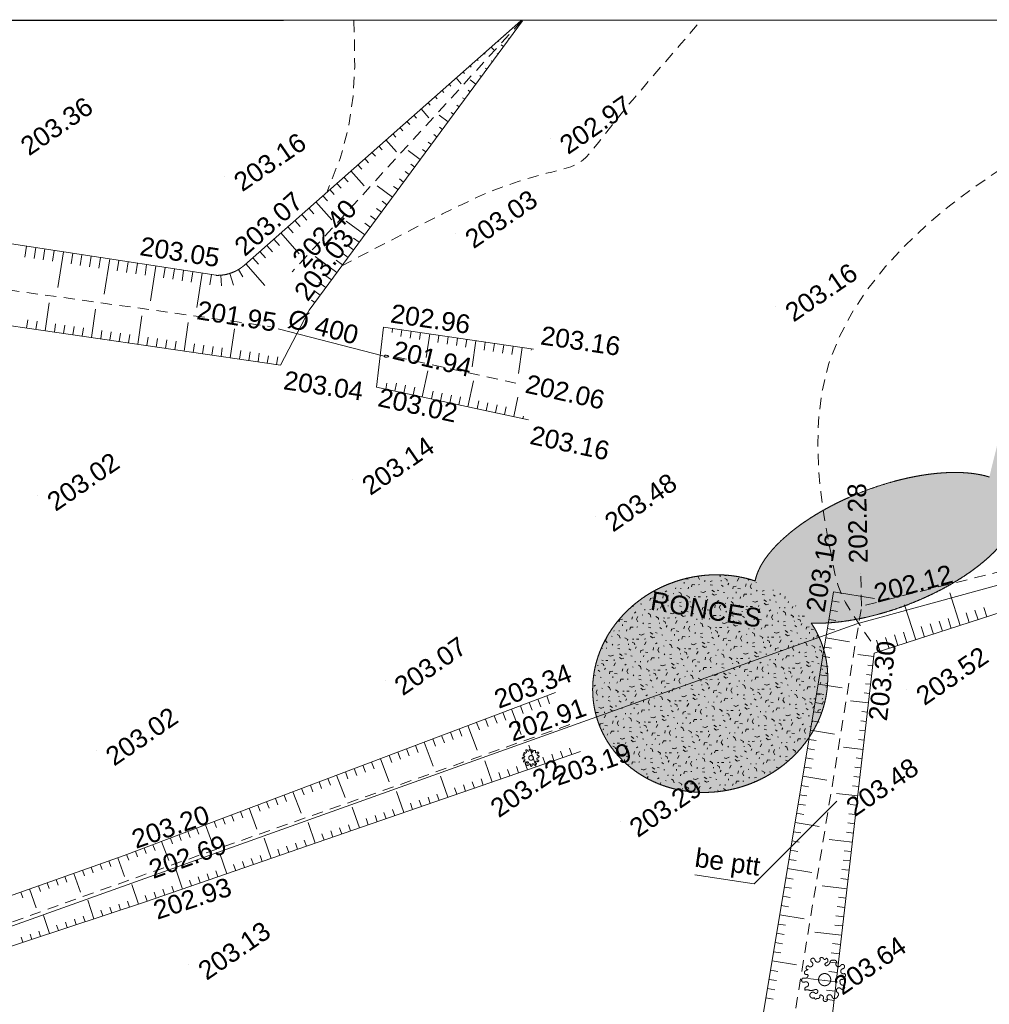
# Model space of a CAD drawing. Header units: millimetres. Extents: x -446952 to 537903, y -185749 to 168493.
# Tile 153 of 155: x 383822 to 435644, y 115878 to 168493. Entities that reach past the tile are written whole.
import ezdxf
from ezdxf.xclip import XClip

# ---------------------------------------------------------------- set-up
doc = ezdxf.new("R2010")
doc.units = ezdxf.units.MM
doc.header["$MEASUREMENT"] = 0
doc.header["$XCLIPFRAME"] = 0
doc.linetypes.add('FOSSE', pattern=[1000, 600, -400])
doc.linetypes.add('Wipeout_Contour', pattern=[1000, 0, -1000])
for name, color, linetype in [('02 AF-17-0322 ZAE POMME- CHANTIER-2018-09-26_2_2D - Dessins placés - Géomètre.2D', 7, 'Continuous'), ('02 AF-17-0322 ZAE POMME- CHANTIER-2018-09-26_2_X-PAP-PL_PT_1_TN décapé', 7, 'Continuous'), ('02 AF-17-0322 ZAE POMME- CHANTIER-2018-09-26_2_X-PTS TOPO-TEXTE TOPOALT', 7, 'Continuous'), ('02 AF-17-0322 ZAE POMME- CHANTIER-2018-09-26_2_X-PTS TOPO-TOPOPOINT', 7, 'Continuous'), ('02 AF-17-0322 ZAE POMME- CHANTIER-2018-09-26_2_Y - FDP TOPO-LIMITES_ 98061', 7, 'Continuous'), ('02 AF-17-0322 ZAE POMME- CHANTIER-2018-09-26_2_Y-FDP TOPO-CN_1_00', 7, 'Continuous'), ('02 AF-17-0322 ZAE POMME- CHANTIER-2018-09-26_2_Y-FDP TOPO-TOP_AXE_FOSSE', 7, 'Continuous'), ('02 AF-17-0322 ZAE POMME- CHANTIER-2018-09-26_2_Y-FDP TOPO-TOP_BARBULE', 7, 'Continuous'), ('02 AF-17-0322 ZAE POMME- CHANTIER-2018-09-26_2_Y-FDP TOPO-TOP_TALUS', 7, 'Continuous'), ('02 AF-17-0322 ZAE POMME- CHANTIER-2018-09-26_2_Y-FDP TOPO-TOP_TEXTE', 7, 'Continuous'), ('02 AF-17-0322 ZAE POMME- CHANTIER-2018-09-26_2_Y-FDP TOPO-TOP_VEGETATION', 7, 'Continuous'), ('02 AF-17-0322 ZAE POMME- CHANTIER-2018-09-26_2_Y-FDP TOPO-TOP_VEGETATION_symb', 7, 'Continuous'), ('02 AF-17-0322 ZAE POMME- CHANTIER-2018-09-26_2_Y-RESEAU EXISTANT FDP-TOP_PLUVIAL_400', 7, 'Continuous'), ('02 AF-17-0322 ZAE POMME- CHANTIER-2018-09-26_2_Y-RESEAU EXISTANT FDP-TOP_PLUVIAL_TEXTE', 7, 'Continuous'), ('2D - Dessins placés - Géomètre.2D', 7, 'Continuous')]:
    doc.layers.add(name, color=color, linetype=linetype)
doc.styles.add('STYLE_GENERE_4', font='txt')
pattern_1 = [(143.817118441, (-56558188.12, -2771871606.98), (-29157.3511168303, 21209.641107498), [120.678, -42258.5622]), (196.092123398, (-56559659.67, -2771870413.2), (1647.71694007, 1133.59114561), [126.26, -6198.2953203]), (141.454585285, (-56559781.04, -2771870448.155), (-21327.552653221, 16885.9556384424), [136.92, -47946.3411206]), (145.777577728, (-56558620.62, -2771871913.55), (-8963.3896082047, 5971.4024091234), [172.99, -38453.4258316]), (62.9700008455, (-56559501.144, -2771871106.23), (11323.3394669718, 22355.8042420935), [155.52, -54433.8562558]), (118.186880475, (-56559428.14, -2771871242.69), (-1133.591145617, 1647.716940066), [154.76, -17956.0102763]), (62.599559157, (-56559045.99, -2771869887.23), (13485.1822015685, 26270.7034735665), [96.834, -33903.166]), (103.971027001, (-56557945.33, -2771871336.23), (-1753.056496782, 6076.741965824), [97.4, -16990.6074906]), (157.432315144, (-56557973.63, -2771871245), (-6696.2073169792, 2675.968528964), [115.3, -40381.6134626]), (169.52707222, (-56557993.9, -2771871044.6), (1647.7169401, 1133.5911456), [72.554, -2755.8731247]), (190.777577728, (-56558605.52, -2771869964.484), (34298.6090603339, 6603.439749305), [155.74, -54470.261135]), (79.52707222, (-56558778.9, -2771870104.6), (-1133.5911456, 1647.7169401), [112.844, -2715.5831247]), (82.8935328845, (-56558603.4, -2771870329.6), (2465.28941555, 21116.873539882), [68.56, -24014.6291576]), (69.2222257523, (-56558393.82, -2771870614.12), (8542.0313813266, 22869.930036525), [90.1, -31532.6766016]), (162.817235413, (-56559525.37, -2771870196.28), (-12258.823488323, 3704.2201179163), [92.24, -48322.6337476]), (106.782400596, (-56558729.775, -2771870990.66), (-13404.9866230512, 44184.9107007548), [149.56, -52348.0589936]), (149.873248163, (-56558772.92, -2771870847.5), (-3914.899231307, 2161.8427345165), [119.84, -41927.7520832]), (149.543965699, (-56558316.04, -2771871058.51), (-3914.8992312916, 2161.8427345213), [175.92, -32929.9707144]), (75.712997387, (-56558331.1, -2771871117.43), (514.125794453, 2781.308085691), [60.54, -21199.7516254]), (97.962021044, (-56558272.6, -2771871333.2), (-1133.59114562, 1647.71694007), [38.226, -4433.909955]), (165.712997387, (-56558737.34, -2771871562.95), (-2781.308085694, 514.125794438), [121.14, -21139.1516254]), (193.971027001, (-56558759.63, -2771871329.39), (6076.741965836, 1753.05649674), [97.404, -16990.6034906]), (54.3259485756, (-56559157.675, -2771871354.235), (13590.5217582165, 19060.370361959), [66.78, -53074.5410224]), (151.092123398, (-56559158, -2771870891), (-2781.30808568, 514.12579445), [38.226, -4433.909955]), (79.52707222, (-56559062.4, -2771870617.8), (-1133.5911456, 1647.7169401), [48.37, -2780.0571247]), (90.837004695, (-56558774.76, -2771870613.56), (-619.46535117, 4429.02502575), [41.158, -7169.9445509]), (165.712997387, (-56559221.82, -2771870305.46), (-2781.308085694, 514.125794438), [60.62, -21199.6716254]), (34.52707222, (-56559612.5, -2771870775.3), (-1133.5911456, 1647.71694), [100, -1900]), (180.837004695, (-56559375.14, -2771872174.6), (4429.02502575, 619.46535117), [123.14, -7087.9625509]), (177.657174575, (-56559673.7, -2771871529.4), (7210.33311143, 105.339556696), [142.448, -9857.552]), (70.911424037, (-56559860.01, -2771871650.6), (3190.0943234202, 9477.515402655), [134.434, -47067.2608848]), (171.262776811, (-56560006.575, -2771871246.68), (-43367.3382251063, 6578.2957702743), [133.152, -46557.31812]), (60.237026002, (-56560202.476, -2771870821.12), (2161.8427345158, 3914.899231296), [183.52, -59749.776255]), (161.932428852, (-56559236, -2771871954.575), (-31213.8542935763, 10084.408764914), [122, -42679.869118]), (79.52707222, (-56559054, -2771872188.9), (-1133.5911456, 1647.7169401), [56.422, -2772.0051247]), (187.962021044, (-56559430.4, -2771871521.05), (1647.71694006, 1133.59114562), [50.87, -4421.265955]), (201.998264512, (-56559089.74, -2771871895.46), (9372.17584594, 4020.23878804), [157.76, -18281.3289146]), (79.52707222, (-56559746.3, -2771871110.1), (-1133.5911456, 1647.7169401), [141.422, -2687.0051247])]

# ---------------------------------------------------------------- blocks, each defined once
blk = doc.blocks.new('Dessin_1_2', base_point=(-56559339, -2771872408))
at = {"color": 254, "linetype": 'Wipeout_Contour', "lineweight": 0, "ltscale": 2094265.569888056}
blk.add_wipeout([(-446952, -185749), (537903, -185749), (537903, 168493), (-446952, 168064)], dxfattribs=at).dxf.layer = '02 AF-17-0322 ZAE POMME- CHANTIER-2018-09-26_2_2D - Dessins placés - Géomètre.2D'
at = {"layer": '02 AF-17-0322 ZAE POMME- CHANTIER-2018-09-26_2_Y-FDP TOPO-TOP_VEGETATION', "linetype": 'Continuous', "lineweight": 15, "true_color": 0xa80f02}
h = blk.add_hatch(dxfattribs=at)
h.set_pattern_fill('HAIE_0002', color=14, style=0, pattern_type=2)
h.set_pattern_definition(pattern_1)
h.paths.add_polyline_path([(414570, 133865), (414446, 132843), (414517, 131827), (414780, 130847), (415227, 129935), (415845, 129117), (416614, 128421), (417510, 127867), (418506, 127473), (419571, 127250), (420672, 127206), (421774, 127342), (422844, 127654), (423848, 128131), (424756, 128761), (425539, 129522), (426172, 130391), (426637, 131341), (426919, 132344), (427009, 133367), (426904, 134379), (426608, 135349), (426130, 136247), (426454, 136242), (426790, 136248), (427135, 136267), (427490, 136298), (427852, 136341), (428222, 136396), (428597, 136462), (428977, 136541), (429361, 136630), (429746, 136731), (430133, 136842), (430520, 136963), (430906, 137095), (431289, 137236), (431669, 137387), (432044, 137546), (432414, 137713), (432776, 137888), (433130, 138071), (433476, 138260), (433811, 138455), (434135, 138656), (434447, 138861), (434745, 139071), (435030, 139284), (435300, 139501), (435554, 139720), (435792, 139940), (436013, 140161), (436216, 140383), (436400, 140605), (436565, 140825), (438272, 140729), (440751, 141735), (443917, 143808), (447663, 146877), (451860, 150837), (456364, 155553), (461021, 160864), (465673, 166587), (467089, 168462), (448127, 168454), (447209, 167139), (443524, 161387), (440431, 156030), (438036, 151250), (436422, 147213), (435644, 144055), (435305, 144147), (434938, 144218), (434544, 144267), (434126, 144294), (433686, 144298), (433227, 144281), (432750, 144241), (432259, 144180), (431756, 144097), (431244, 143993), (430726, 143868), (430205, 143724), (429683, 143561), (429164, 143379), (428650, 143180), (428144, 142966), (427649, 142736), (427168, 142493), (426703, 142238), (426257, 141972), (425832, 141696), (425431, 141413), (425056, 141123), (424709, 140829), (424391, 140531), (424105, 140232), (423853, 139934), (423635, 139637), (423452, 139343), (423307, 139055), (423199, 138774), (423129, 138500), (422074, 138754), (420977, 138830), (419872, 138725), (418794, 138444), (417776, 137994), (416849, 137391), (416042, 136651), (415381, 135799), (414885, 134861)])
h = blk.add_hatch(dxfattribs=at)
h.set_pattern_fill('HAIE_0002', color=14, style=0, pattern_type=2)
h.set_pattern_definition(pattern_1)
h.paths.add_polyline_path([(425680, 136833), (424850, 137602), (423868, 138200), (422769, 138608), (421596, 138809), (420390, 138797), (419197, 138571), (418060, 138140), (417022, 137520), (416120, 136734), (415388, 135810), (414854, 134784), (414536, 133692), (414446, 132575), (414588, 131475), (414957, 130431), (415538, 129483), (416311, 128665), (417247, 128007), (418311, 127535), (419465, 127264), (420665, 127206), (421867, 127362), (423027, 127726), (424102, 128286), (425053, 129020), (425844, 129902), (426447, 130898), (426838, 131973), (427004, 133086), (426938, 134196), (426643, 135263), (426130, 136247)])
at = {"layer": '02 AF-17-0322 ZAE POMME- CHANTIER-2018-09-26_2_X-PTS TOPO-TOPOPOINT', "color": 14, "linetype": 'Continuous', "lineweight": 15, "true_color": 0xa80f02}
for p, q in [((412182, 162122), (412182, 162122)), ((394769, 160131), (394769, 160131)), ((407130, 157084), (407130, 157084)), ((395839, 155381), (395839, 155381)), ((394320, 154832), (394320, 154832)), ((398391, 155023), (398391, 155023)), ((424236, 153167), (424236, 153167)), ((399292, 152976), (399292, 152976)), ((397233, 152096), (397233, 152096)), ((403261, 152060), (403261, 152060)), ((397634, 151982), (397634, 151982)), ((403307, 150517), (403307, 150517)), ((403908, 150481), (403908, 150481)), ((411281, 150886), (411281, 150886)), ((397767, 150029), (397767, 150029)), ((410336, 149065), (410336, 149065)), ((402893, 148857), (402893, 148857)), ((411010, 147118), (411010, 147118)), ((401617, 143903), (401617, 143903)), ((384791, 143049), (384791, 143049)), ((414586, 141945), (414586, 141945)), ((428779, 138909), (428779, 138909)), ((427312, 137926), (427312, 137926)), ((428817, 137159), (428817, 137159)), ((429491, 134634), (429491, 134634)), ((403349, 133199), (403349, 133199)), ((431229, 132676), (431229, 132676)), ((412455, 132536), (412455, 132536)), ((413226, 130822), (413226, 130822)), ((387921, 129440), (387921, 129440)), ((411152, 129043), (411152, 129043)), ((413796, 129388), (413796, 129388)), ((427494, 126730), (427494, 126730)), ((415913, 125625), (415913, 125625)), ((389406, 123829), (389406, 123829)), ((390318, 122748), (390318, 122748)), ((390497, 121334), (390497, 121334)), ((392864, 117992), (392864, 117992)), ((426843, 117196), (426843, 117196))]:
    blk.add_line(p, q, dxfattribs=at)
at = {"layer": '02 AF-17-0322 ZAE POMME- CHANTIER-2018-09-26_2_Y - FDP TOPO-LIMITES_ 98061', "color": 14, "linetype": 'Continuous', "lineweight": 15, "true_color": 0xa80f02, "flags": 128}
blk.add_lwpolyline([(537903, -55089), (423536, -25618), (401416, -23168), (362518, -18746), (316405, -13756), (331142, 80568), (334913, 102715), (428557, 136207), (537903, 166187)], dxfattribs=at)
at = {"layer": '02 AF-17-0322 ZAE POMME- CHANTIER-2018-09-26_2_Y-FDP TOPO-CN_1_00', "color": 14, "linetype": 'FOSSE', "lineweight": 15, "true_color": 0xa80f02, "flags": 128}
for points in [[(401673, 168433), (401710, 167463), (401728, 165955), (401647, 164404), (401409, 162787), (400956, 161081), (400229, 159263)], [(401031, 155333), (403274, 156503), (405050, 157418), (406424, 158112), (407462, 158623), (408230, 158985), (408792, 159233), (409214, 159404), (409563, 159533), (409891, 159649), (410212, 159759), (410524, 159862), (410829, 159959), (411127, 160050), (411419, 160134), (411704, 160212), (411983, 160284), (412257, 160351), (412525, 160415), (412784, 160482), (413034, 160554), (413273, 160636), (413499, 160732), (413713, 160845), (413911, 160980), (414096, 161141), (414285, 161343), (414496, 161600), (414750, 161926), (415067, 162335), (415465, 162844), (415965, 163465), (416587, 164214), (417341, 165100), (418209, 166104), (419162, 167202), (420172, 168372), (420232, 168441)], [(429320, 135276), (428733, 136122), (428289, 136797), (427961, 137350), (427723, 137835), (427549, 138301), (427413, 138801), (427288, 139387), (427150, 140109), (426981, 141005), (426800, 142060), (426636, 143246), (426518, 144534), (426473, 145894), (426531, 147299), (426720, 148719), (427069, 150125), (427597, 151493), (428292, 152815), (429133, 154084), (430097, 155297), (431162, 156449), (432309, 157534), (433514, 158549), (434758, 159487), (436017, 160347), (437271, 161129), (438500, 161836), (439683, 162472), (440798, 163039), (441826, 163542), (442745, 163982), (443534, 164363), (444183, 164691), (444719, 164984), (445178, 165264), (445597, 165553), (446014, 165871), (446465, 166240), (446987, 166681), (447617, 167216), (448401, 167871), (449125, 168454)]]:
    blk.add_lwpolyline(points, dxfattribs=at)
blk.add_lwpolyline([(403351, 150467), (403377, 150462), (403406, 150460), (403438, 150462), (403468, 150466), (403497, 150473), (403520, 150481), (403536, 150491), (403543, 150502), (403539, 150514), (403525, 150525), (403504, 150536), (403477, 150546), (403448, 150554), (403417, 150559), (403388, 150561), (403361, 150558), (403340, 150552), (403324, 150542), (403314, 150529), (403310, 150515), (403311, 150501), (403318, 150487), (403332, 150476)], close=True, dxfattribs=at)
at = {"layer": '02 AF-17-0322 ZAE POMME- CHANTIER-2018-09-26_2_Y-FDP TOPO-TOP_AXE_FOSSE', "color": 14, "linetype": 'FOSSE', "lineweight": 15, "true_color": 0xa80f02, "flags": 128}
for points in [[(410659, 168437), (398391, 155023)], [(537903, 165872), (525593, 162915), (510076, 158687), (495000, 154846), (478641, 150899), (460878, 145759), (444551, 141087), (428817, 137159), (424302, 109581), (424685, 93924), (426316, 72969), (428394, 49725), (438091, 40008), (447205, 34196), (465708, 25486), (475348, 21925), (490590, 32633), (500700, 42539), (514251, 54585), (529542, 67265), (537903, 74232)], [(376273, 155024), (397233, 152096)], [(403908, 150481), (410336, 149065)], [(428817, 137159), (428779, 138909)], [(413226, 130822), (390318, 122748), (377418, 118133), (358235, 111133), (343761, 106505), (336606, 103221), (335626, 104708)]]:
    blk.add_lwpolyline(points, dxfattribs=at)
at = {"layer": '02 AF-17-0322 ZAE POMME- CHANTIER-2018-09-26_2_Y-FDP TOPO-TOP_BARBULE', "color": 14, "linetype": 'Continuous', "lineweight": 15, "true_color": 0xa80f02}
for p, q in [((410140, 168027), (410157, 168008)), ((410278, 167861), (410257, 167876)), ((410515, 168358), (410523, 168349)), ((410575, 168263), (410564, 168271)), ((409391, 167364), (409425, 167326)), ((409766, 167696), (409791, 167667)), ((409981, 167459), (409950, 167481)), ((409016, 167033), (409157, 166874)), ((409684, 167056), (409546, 167158)), ((408267, 166371), (408326, 166304)), ((408642, 166702), (408693, 166645)), ((409090, 166252), (409028, 166297)), ((409387, 166654), (409335, 166692)), ((407893, 166040), (407960, 165963)), ((408793, 165849), (408721, 165902)), ((407144, 165377), (407425, 165059)), ((407518, 165708), (407594, 165622)), ((408199, 165045), (407892, 165272)), ((408496, 165447), (408414, 165508)), ((406394, 164715), (406496, 164600)), ((406769, 165046), (406862, 164941)), ((407902, 164642), (407800, 164718)), ((406020, 164383), (406130, 164259)), ((407605, 164240), (407493, 164323)), ((405271, 163721), (405693, 163243)), ((405645, 164052), (405764, 163918)), ((407308, 163838), (407186, 163928)), ((404896, 163390), (405031, 163237)), ((406715, 163033), (406238, 163385)), ((407012, 163436), (406879, 163534)), ((404147, 162727), (404299, 162555)), ((404522, 163059), (404665, 162896)), ((406418, 162631), (406265, 162744)), ((403398, 162065), (403962, 161428)), ((403773, 162396), (403933, 162215)), ((406121, 162229), (405957, 162349)), ((403023, 161734), (403201, 161533)), ((405527, 161424), (405343, 161560)), ((405824, 161826), (405650, 161955)), ((402274, 161071), (402469, 160851)), ((402649, 161403), (402835, 161192)), ((405230, 161022), (404584, 161499)), ((401900, 160740), (402103, 160511)), ((404933, 160620), (404729, 160770)), ((401151, 160078), (401370, 159829)), ((401525, 160409), (402230, 159612)), ((404339, 159815), (404115, 159981)), ((404636, 160217), (404422, 160375)), ((400776, 159746), (401004, 159488)), ((403745, 159010), (402930, 159613)), ((404042, 159413), (403808, 159586)), ((400027, 159084), (400272, 158807)), ((400402, 159415), (400638, 159148)), ((399278, 158422), (399540, 158125)), ((399652, 158753), (400498, 157797)), ((403152, 158206), (402886, 158402)), ((403448, 158608), (403194, 158796)), ((398903, 158090), (399174, 157784)), ((402855, 157804), (402579, 158007)), ((398154, 157428), (398442, 157103)), ((398529, 157759), (398808, 157444)), ((402261, 156999), (401275, 157726)), ((402558, 157401), (402272, 157612)), ((397780, 157097), (398766, 155982)), ((401964, 156597), (401658, 156822)), ((384184, 156392), (384095, 155811)), ((384678, 156316), (384589, 155736)), ((397030, 156434), (397335, 156090)), ((397405, 156765), (397709, 156421)), ((401667, 156194), (401351, 156428)), ((385172, 156240), (385084, 155662)), ((385667, 156164), (385578, 155588)), ((386161, 156088), (385866, 154173)), ((386655, 156012), (386567, 155439)), ((387149, 155936), (387061, 155364)), ((387643, 155860), (387556, 155290)), ((388138, 155783), (388050, 155216)), ((396281, 155772), (396586, 155428)), ((396656, 156103), (396960, 155759)), ((400776, 154988), (399621, 155840)), ((401370, 155792), (401044, 156033)), ((388632, 155707), (388341, 153820)), ((389126, 155631), (389039, 155067)), ((389620, 155555), (389533, 154992)), ((390114, 155479), (390028, 154918)), ((390608, 155403), (390522, 154844)), ((391103, 155327), (390816, 153467)), ((391597, 155251), (391511, 154695)), ((395907, 155441), (396921, 154294)), ((401073, 155390), (400737, 155638)), ((392091, 155175), (392006, 154620)), ((392585, 155099), (392500, 154546)), ((393079, 155023), (392994, 154472)), ((393574, 154947), (393292, 153115)), ((394068, 154871), (393983, 154323)), ((394565, 154838), (394611, 154263)), ((395054, 154934), (395257, 154298)), ((395509, 155139), (395744, 154745)), ((400479, 154585), (400123, 154848)), ((400182, 154183), (399816, 154454)), ((399885, 153781), (399548, 154029)), ((385183, 151870), (385402, 153367)), ((399588, 153378), (399420, 153503)), ((387657, 151508), (387877, 153018)), ((390130, 151146), (390353, 152669)), ((384193, 152015), (384259, 152462)), ((384688, 151942), (384754, 152391)), ((385678, 151798), (385744, 152247)), ((386172, 151725), (386238, 152176)), ((386667, 151653), (386733, 152104)), ((392604, 150784), (392829, 152320)), ((387162, 151580), (387228, 152033)), ((388151, 151436), (388218, 151889)), ((388646, 151363), (388713, 151818)), ((389141, 151291), (389207, 151746)), ((389636, 151219), (389702, 151675)), ((390625, 151074), (390692, 151531)), ((395078, 150423), (395304, 151971)), ((403756, 151987), (403727, 151786)), ((404251, 151915), (404199, 151564)), ((404745, 151843), (404693, 151483)), ((405240, 151770), (405186, 151402)), ((405735, 151698), (405551, 150443)), ((406230, 151625), (406173, 151240)), ((406724, 151553), (406667, 151160)), ((391120, 151001), (391187, 151460)), ((391615, 150929), (391682, 151388)), ((392109, 150857), (392177, 151317)), ((393099, 150712), (393166, 151173)), ((393593, 150640), (393661, 151102)), ((394088, 150567), (394156, 151030)), ((407219, 151481), (407160, 151079)), ((407714, 151408), (407654, 150998)), ((408209, 151336), (408004, 149939)), ((408703, 151264), (408641, 150836)), ((409198, 151191), (409134, 150755)), ((409693, 151119), (409628, 150674)), ((410188, 151046), (410121, 150593)), ((394583, 150495), (394651, 150959)), ((395572, 150350), (395640, 150815)), ((396067, 150278), (396135, 150744)), ((396562, 150205), (396630, 150672)), ((397057, 150133), (397116, 150538)), ((410682, 150974), (410480, 149591)), ((411177, 150902), (411166, 150830)), ((397551, 150061), (397611, 150471)), ((405337, 148333), (405637, 149733)), ((403382, 148752), (403451, 149076)), ((403871, 148647), (403961, 149069)), ((404360, 148542), (404450, 148964)), ((407782, 147810), (408079, 149198)), ((404848, 148438), (404939, 148859)), ((405826, 148228), (405916, 148648)), ((406315, 148124), (406405, 148542)), ((406804, 148019), (406894, 148437)), ((407293, 147914), (407382, 148332)), ((408271, 147705), (408360, 148121)), ((408760, 147600), (408849, 148015)), ((409249, 147495), (409337, 147910)), ((410226, 147286), (410448, 148321)), ((409738, 147391), (409826, 147805)), ((410715, 147181), (410740, 147298)), ((427312, 137926), (429510, 137560)), ((434090, 136121), (433526, 137864)), ((427230, 137432), (427616, 137368)), ((427148, 136939), (427529, 136876)), ((431711, 135352), (431105, 137224)), ((435041, 136428), (434877, 136936)), ((435517, 136582), (435355, 137082)), ((427066, 136446), (427448, 136383)), ((433138, 135813), (432964, 136352)), ((433614, 135967), (433442, 136498)), ((434565, 136274), (434399, 136790)), ((426984, 135953), (427366, 135889)), ((431235, 135198), (431051, 135768)), ((432187, 135505), (432007, 136060)), ((432662, 135659), (432486, 136206)), ((426902, 135460), (428177, 135248)), ((429808, 134737), (429616, 135329)), ((430283, 134890), (430094, 135476)), ((430759, 135044), (430573, 135622)), ((426820, 134966), (427203, 134903)), ((426738, 134473), (427121, 134409)), ((429472, 134468), (428612, 134567)), ((426656, 133980), (427039, 133916)), ((429415, 133971), (429151, 134002)), ((426574, 133487), (426958, 133423)), ((429357, 133475), (429088, 133506)), ((426492, 132993), (427772, 132781)), ((429300, 132978), (429025, 133010)), ((411519, 132182), (411676, 131767)), ((411987, 132359), (412145, 131941)), ((426410, 132500), (426794, 132436)), ((429185, 131985), (428231, 132095)), ((429242, 132481), (428962, 132514)), ((410116, 131652), (410630, 130292)), ((410584, 131829), (410739, 131418)), ((411052, 132005), (411208, 131592)), ((426328, 132007), (426713, 131943)), ((408713, 131122), (408864, 130722)), ((409181, 131299), (409333, 130896)), ((409648, 131475), (409802, 131070)), ((426164, 131020), (426549, 130956)), ((426246, 131514), (426631, 131450)), ((429070, 130991), (428773, 131026)), ((429128, 131488), (428836, 131522)), ((407310, 130592), (407458, 130199)), ((407777, 130769), (408275, 129450)), ((408245, 130945), (408395, 130547)), ((426082, 130527), (427367, 130314)), ((429013, 130495), (428710, 130530)), ((405906, 130062), (406052, 129676)), ((406374, 130239), (406521, 129851)), ((406842, 130415), (406989, 130025)), ((426000, 130034), (426386, 129970)), ((428956, 129998), (428647, 130034)), ((404503, 129532), (404646, 129154)), ((404971, 129709), (405115, 129328)), ((405439, 129885), (405921, 128609)), ((411433, 128571), (411034, 129726)), ((413323, 129225), (413203, 129574)), ((425918, 129541), (426304, 129477)), ((428898, 129501), (427850, 129622)), ((403100, 129002), (403566, 127767)), ((403568, 129178), (403709, 128806)), ((404035, 129355), (404177, 128980)), ((411906, 128735), (411786, 129082)), ((412378, 128898), (412258, 129246)), ((412851, 129062), (412730, 129410)), ((425836, 129047), (426222, 128983)), ((428841, 129004), (428521, 129041)), ((401697, 128472), (401834, 128109)), ((402164, 128648), (402303, 128283)), ((402632, 128825), (402771, 128457)), ((409070, 127755), (408675, 128897)), ((410015, 128081), (409896, 128426)), ((410488, 128245), (410369, 128590)), ((410961, 128408), (410841, 128754)), ((425754, 128554), (426141, 128490)), ((428784, 128508), (428458, 128545)), ((400294, 127942), (400428, 127586)), ((400761, 128118), (401212, 126926)), ((401229, 128295), (401365, 127935)), ((406707, 126938), (406316, 128069)), ((408598, 127591), (408479, 127933)), ((409543, 127918), (409424, 128262)), ((425672, 128061), (426962, 127847)), ((428726, 128011), (428395, 128049)), ((398890, 127412), (399022, 127064)), ((399358, 127588), (399490, 127238)), ((399826, 127765), (399959, 127412)), ((407180, 127101), (407062, 127441)), ((407653, 127265), (407535, 127605)), ((408125, 127428), (408007, 127769)), ((425590, 127568), (425977, 127503)), ((428669, 127514), (428332, 127553)), ((397487, 126882), (397616, 126541)), ((397955, 127058), (398084, 126715)), ((398423, 127235), (398857, 126084)), ((404345, 126121), (403957, 127241)), ((405762, 126611), (405645, 126949)), ((406235, 126774), (406118, 127113)), ((425508, 127074), (425896, 127010)), ((428612, 127018), (427469, 127150)), ((396084, 126351), (396503, 125242)), ((396552, 126528), (396678, 126193)), ((397019, 126705), (397147, 126367)), ((401982, 125304), (401599, 126413)), ((403872, 125958), (403756, 126293)), ((404817, 126284), (404701, 126621)), ((405290, 126448), (405173, 126785)), ((425426, 126581), (425814, 126517)), ((428554, 126521), (428206, 126561)), ((394681, 125821), (394803, 125496)), ((395148, 125998), (395272, 125670)), ((395616, 126175), (395741, 125845)), ((402454, 125468), (402339, 125801)), ((402927, 125631), (402812, 125965)), ((403400, 125794), (403284, 126129)), ((425344, 126088), (425732, 126024)), ((428497, 126024), (428143, 126065)), ((393277, 125291), (393397, 124974)), ((393745, 125468), (394148, 124401)), ((394213, 125645), (394335, 125322)), ((399619, 124487), (399240, 125585)), ((401037, 124977), (400922, 125309)), ((401509, 125141), (401395, 125473)), ((425263, 125595), (426556, 125380)), ((428440, 125528), (428080, 125569)), ((391874, 124761), (391991, 124451)), ((392342, 124938), (392460, 124625)), ((392810, 125115), (392929, 124799)), ((397256, 123671), (396881, 124757)), ((400092, 124651), (399978, 124981)), ((400564, 124814), (400450, 125145)), ((425181, 125102), (425569, 125037)), ((428382, 125031), (428017, 125073)), ((390471, 124231), (390585, 123929)), ((390939, 124408), (391054, 124103)), ((391406, 124585), (391794, 123559)), ((398201, 123997), (398088, 124324)), ((398674, 124161), (398561, 124489)), ((399147, 124324), (399033, 124653)), ((425099, 124608), (425487, 124544)), ((428325, 124534), (427089, 124677)), ((389065, 123708), (389418, 122708)), ((389535, 123878), (389648, 123580)), ((390003, 124055), (390117, 123754)), ((394893, 122854), (394522, 123929)), ((396311, 123344), (396199, 123668)), ((396784, 123507), (396671, 123832)), ((397729, 123834), (397616, 124160)), ((425017, 124115), (425406, 124050)), ((428268, 124037), (427891, 124081)), ((387651, 123209), (387757, 122907)), ((388122, 123375), (388229, 123074)), ((388594, 123542), (388700, 123241)), ((395366, 123017), (395254, 123340)), ((395839, 123180), (395727, 123504)), ((424853, 123129), (426151, 122913)), ((424935, 123622), (425324, 123557)), ((428210, 123541), (427828, 123585)), ((386236, 122709), (386343, 122406)), ((386708, 122876), (387064, 121868)), ((387179, 123042), (387286, 122740)), ((392531, 122037), (392163, 123100)), ((393476, 122364), (393365, 122684)), ((393948, 122527), (393837, 122848)), ((394421, 122690), (394310, 123012)), ((424771, 122635), (425161, 122571)), ((428096, 122547), (427702, 122593)), ((428153, 123044), (427765, 123089)), ((384822, 122209), (384930, 121905)), ((385294, 122376), (385401, 122072)), ((385765, 122542), (385872, 122239)), ((390166, 121225), (389820, 122277)), ((392058, 121874), (391948, 122192)), ((393003, 122200), (392893, 122520)), ((424689, 122142), (425079, 122077)), ((428038, 122051), (426708, 122204)), ((383879, 121876), (383987, 121571)), ((384351, 122043), (384709, 121028)), ((390640, 121383), (390531, 121700)), ((391113, 121547), (391003, 121864)), ((391586, 121710), (391476, 122028)), ((424607, 121649), (424997, 121584)), ((427981, 121554), (427576, 121601)), ((387792, 120443), (387461, 121446)), ((388741, 120756), (388640, 121063)), ((389216, 120912), (389114, 121222)), ((389691, 121069), (389588, 121381)), ((424525, 121156), (424916, 121091)), ((427924, 121057), (427513, 121105)), ((385417, 119662), (385103, 120616)), ((387317, 120287), (387219, 120585)), ((388266, 120600), (388166, 120904)), ((424443, 120662), (425746, 120446)), ((427866, 120561), (427450, 120609)), ((385892, 119818), (385797, 120107)), ((386367, 119975), (386271, 120267)), ((386842, 120131), (386745, 120426)), ((424361, 120169), (424752, 120104)), ((427809, 120064), (427387, 120113)), ((383992, 119193), (383901, 119470)), ((384467, 119349), (384375, 119630)), ((384942, 119506), (384849, 119789)), ((424279, 119676), (424671, 119611)), ((427752, 119567), (426327, 119732)), ((424197, 119183), (424589, 119118)), ((427694, 119070), (427261, 119120)), ((424115, 118689), (424507, 118624)), ((427637, 118574), (427198, 118624)), ((424033, 118196), (425341, 117979)), ((427580, 118077), (427135, 118128)), ((423951, 117703), (424344, 117638)), ((427522, 117580), (427072, 117632)), ((423869, 117210), (424262, 117144)), ((427465, 117084), (425946, 117259)), ((423787, 116717), (424180, 116651)), ((427407, 116587), (426946, 116640)), ((423705, 116223), (424099, 116158)), ((427350, 116090), (426883, 116144))]:
    blk.add_line(p, q, dxfattribs=at)
at = {"layer": '02 AF-17-0322 ZAE POMME- CHANTIER-2018-09-26_2_Y-FDP TOPO-TOP_TALUS', "color": 14, "linetype": 'Continuous', "lineweight": 15, "true_color": 0xa80f02, "flags": 128}
blk.add_lwpolyline([(410604, 168437), (395839, 155381, -0.191522), (394320, 154832), (378016, 157341), (375461, 158427)], format="xyb", dxfattribs=at)
for points in [[(399292, 152976), (410703, 168437)], [(537903, 164793), (526080, 161784), (510346, 157572), (494961, 153571), (478922, 149494), (460988, 144880), (444283, 139415), (429491, 134634), (426589, 109498), (427028, 94361), (428577, 73669), (430293, 50677), (441282, 40683), (448637, 36502), (466536, 27117), (474745, 24196), (489539, 34023), (499398, 43905), (512952, 55895), (528763, 69009), (537903, 76614)], [(375288, 153317), (397767, 150029)], [(397767, 150029), (399292, 152976)], [(403261, 152060), (402893, 148857)], [(403261, 152060), (411281, 150886)], [(402893, 148857), (411010, 147118)], [(427312, 137926), (422616, 109669), (423263, 94009), (424693, 72890), (426790, 47513), (436511, 38506), (446179, 32122), (464954, 23821), (476345, 18996)], [(412455, 132536), (389406, 123829), (377218, 119522), (357862, 112501), (343527, 108107), (336498, 104844), (336004, 105032)], [(413796, 129388), (390497, 121334), (378067, 117243), (358463, 110290), (343954, 105417), (336816, 101761), (334868, 104443)]]:
    blk.add_lwpolyline(points, dxfattribs=at)
at = {"layer": '02 AF-17-0322 ZAE POMME- CHANTIER-2018-09-26_2_Y-FDP TOPO-TOP_TEXTE', "color": 14, "linetype": 'Continuous', "lineweight": 15, "true_color": 0xa80f02, "flags": 128}
blk.add_lwpolyline([(419899, 122803), (423081, 122323), (427494, 126730)], dxfattribs=at)
at = {"layer": '02 AF-17-0322 ZAE POMME- CHANTIER-2018-09-26_2_Y-FDP TOPO-TOP_VEGETATION', "color": 14, "linetype": 'Continuous', "lineweight": 15, "true_color": 0xa80f02}
for centre, major_axis, ratio, start_param, end_param in [((430127, 140270), (-6935, -2649), 0.437626, 3.64483, 6.020444), ((430127, 140270), (-6935, -2649), 0.437626, 0.800459, 2.562037), ((420727, 133015), (6041, 1894), 0.91006, 0.900532, 6.540737)]:
    blk.add_ellipse(centre, major_axis=major_axis, ratio=ratio, start_param=start_param, end_param=end_param, dxfattribs=at)
at = {"layer": '02 AF-17-0322 ZAE POMME- CHANTIER-2018-09-26_2_Y-FDP TOPO-TOP_VEGETATION_symb', "color": 14, "linetype": 'Continuous', "lineweight": 15, "true_color": 0xa80f02}
for centre, radius in [((411152, 129043), 125), ((426843, 117196), 325)]:
    blk.add_circle(centre, radius, dxfattribs=at)
for centre, radius, start, end in [((410910, 129440), 43.9, 122.8855, 236.5676), ((410910, 129440), 43.9, 9.2034, 122.8855), ((411006, 129456), 53.5, 189.2034, 287.8855), ((411006, 129456), 53.5, 287.8855, 26.5676), ((411090, 129456), 43.2, 31.3311, 146.0264), ((411155, 129488), 29.3, 198.9443, 350.2391), ((411172, 129436), 48.5, 280.8662, 76.6805), ((411308, 129399), 43.9, 64.5271, 178.2092), ((411350, 129391), 52.2, 12.6751, 116.2428), ((410723, 129032), 43.9, 70.845, 184.5271), ((410723, 129032), 43.9, 184.5271, 298.2092), ((410779, 129190), 43.9, 154.5271, 268.2092), ((410754, 129124), 53.5, 250.845, 349.5271), ((410857, 129083), 172, 105.2234, 133.085), ((410769, 128946), 53.5, 19.5271, 118.2092), ((410808, 129288), 38.4, 78.8358, 276.0121), ((410790, 129128), 21.9, 321.2464, 124.1152), ((410769, 128946), 53.5, 280.8449, 19.5271), ((410857, 129359), 53.5, 219.2034, 317.8855), ((410857, 129359), 53.5, 317.8855, 56.5676), ((411190, 129358), 31, 105.1807, 281.8722), ((411156, 129438), 115, 288.5917, 340.5581), ((411436, 129362), 53.5, 130.845, 229.5271), ((411436, 129362), 53.5, 229.5271, 328.2092), ((411506, 129011), 40, 92.3583, 207.86), ((411523, 128982), 53.5, 169.5271, 268.2092), ((411518, 129311), 43.9, 34.5271, 148.2092), ((411537, 129216), 53.5, 100.845, 199.5271), ((411537, 129216), 53.5, 199.5271, 298.2092), ((411519, 129092), 43.9, 250.845, 4.5271), ((411520, 128885), 43.9, 334.5271, 88.2092), ((411518, 129311), 43.9, 280.8449, 34.5271), ((411539, 129132), 43.2, 302.9727, 57.668), ((410787, 128851), 43.9, 100.845, 214.5271), ((410789, 128755), 80.3, 64.1181, 118.6182), ((410874, 129002), 181, 253.8932, 297.7486), ((410909, 128724), 61.3, 35.7158, 305.1897), ((410968, 128668), 24, 164.2629, 338.0851), ((410970, 128801), 42.1, 254.8995, 105.4725), ((411010, 128698), 43.9, 242.8855, 356.5676), ((411072, 128707), 21.9, 49.6048, 212.4736), ((411075, 128671), 53.5, 339.2034, 77.8855), ((411166, 128637), 43.9, 159.2034, 272.8855), ((411166, 128637), 43.9, 272.8855, 26.5676), ((411253, 128680), 53.5, 107.8855, 206.5676), ((411253, 128680), 53.5, 9.2034, 107.8855), ((411350, 128696), 43.9, 189.2034, 302.8855), ((411372, 128708), 48.8, 272.1486, 353.5436), ((411446, 128821), 53.5, 139.5271, 238.2092), ((411446, 128821), 53.5, 40.845, 139.5271), ((411395, 128739), 43.9, 304.5271, 58.2092), ((411520, 128885), 43.9, 220.8449, 334.5271), ((425948, 117832), 99.9, 78.8358, 276.0121), ((426075, 118018), 139, 219.2034, 317.8855), ((426214, 118229), 114, 122.8855, 236.5676), ((426214, 118229), 114, 9.2034, 122.8855), ((426075, 118018), 139, 317.8855, 56.5676), ((426464, 118270), 139, 189.2034, 287.8855), ((426464, 118270), 139, 287.8855, 26.5676), ((426682, 118269), 112, 31.3311, 146.0264), ((426850, 118352), 76.2, 198.9443, 350.2391), ((426941, 118015), 80.7, 105.1807, 281.8722), ((426896, 118217), 126, 280.8662, 76.6805), ((426853, 118223), 298, 288.5917, 340.5581), ((427248, 118121), 114, 64.5271, 178.2092), ((427357, 118102), 136, 12.6751, 116.2428), ((427580, 118027), 139, 130.845, 229.5271), ((427580, 118027), 139, 229.5271, 328.2092), ((427796, 117893), 114, 34.5271, 148.2092), ((427796, 117893), 114, 280.845, 34.5271), ((425873, 117579), 114, 154.5271, 268.2092), ((425809, 117407), 139, 250.845, 349.5271), ((426076, 117301), 447, 105.2234, 133.085), ((425902, 117417), 56.9, 321.2464, 124.1152), ((427843, 117644), 139, 100.845, 199.5271), ((427843, 117644), 139, 199.5271, 298.2092), ((427796, 117324), 114, 250.845, 4.5271), ((427849, 117427), 112, 302.9727, 57.668), ((425726, 117168), 114, 70.845, 184.5271), ((425726, 117168), 114, 184.5271, 298.2092), ((425894, 116696), 114, 100.845, 214.5271), ((425846, 116945), 139, 19.5271, 118.2092), ((425846, 116945), 139, 280.845, 19.5271), ((427763, 117112), 104, 92.3583, 207.86), ((427808, 117038), 139, 169.5271, 268.2092), ((427800, 116785), 114, 334.5271, 88.2092), ((425900, 116448), 209, 64.1181, 118.6182), ((426121, 117089), 471, 253.8932, 297.7486), ((426212, 116368), 159, 35.7158, 305.1897), ((426370, 116566), 109, 254.8995, 105.4725), ((426474, 116299), 114, 242.8855, 356.5676), ((426636, 116323), 56.9, 49.6048, 212.4736), ((426643, 116230), 139, 339.2034, 77.8855), ((427107, 116253), 139, 107.8855, 206.5676), ((427107, 116253), 139, 9.2034, 107.8855), ((427414, 116325), 127, 272.1486, 353.5436), ((427608, 116620), 139, 139.5271, 238.2092), ((427608, 116620), 139, 40.845, 139.5271), ((427475, 116404), 114, 304.5271, 58.2092), ((427800, 116785), 114, 220.845, 334.5271), ((426364, 116220), 62.3, 164.2629, 338.0851), ((426880, 116140), 114, 159.2034, 272.8855), ((426880, 116140), 114, 272.8855, 26.5676), ((427356, 116294), 114, 189.2034, 302.8855)]:
    blk.add_arc(centre, radius, start, end, dxfattribs=at)
at = {"layer": '02 AF-17-0322 ZAE POMME- CHANTIER-2018-09-26_2_Y-RESEAU EXISTANT FDP-TOP_PLUVIAL_400', "color": 122, "linetype": 'Continuous', "lineweight": 15, "true_color": 0x00d59f, "flags": 128}
blk.add_lwpolyline([(403307, 150517), (397634, 151982)], dxfattribs=at)
at = {"layer": '02 AF-17-0322 ZAE POMME- CHANTIER-2018-09-26_2_X-PTS TOPO-TEXTE TOPOALT', "color": 14, "linetype": 'Continuous', "lineweight": 15, "true_color": 0xa80f02, "char_height": 1000, "style": 'STYLE_GENERE_4'}
for s, insert, attachment_point, rotation in [('\\A1;{\\pql;\\fArial|b0|i0|c0|p38;203.36}', (383753, 162007), 1, 34.5271), ('\\A1;{\\pql;\\fArial|b0|i0|c0|p38;202.97}', (412563, 162081), 1, 34.5271), ('\\A1;{\\pql;\\fArial|b0|i0|c0|p38;203.16}', (395150, 160090), 1, 34.5271), ('\\A1;{\\pql;\\fArial|b0|i0|c0|p38;203.07}', (395865, 155791), 7, 41.4858), ('\\A1;{\\pql;\\fArial|b0|i0|c0|p38;203.03}', (407511, 157043), 1, 34.5271), ('\\A1;{\\pql;\\fArial|b0|i0|c0|p38;202.40}', (398674, 155497), 4, 47.5555), ('\\A1;{\\pql;\\fArial|b0|i0|c0|p38;203.05}', (390193, 155902), 7, 351.2515), ('\\A1;{\\pql;\\fArial|b0|i0|c0|p38;203.03}', (399231, 153382), 7, 53.5697), ('\\A1;{\\pql;\\fArial|b0|i0|c0|p38;203.16}', (424617, 153126), 1, 34.5271), ('\\A1;{\\pql;\\fArial|b0|i0|c0|p38;201.95}', (393397, 153486), 1, 350.7948), ('\\A1;{\\pql;\\fArial|b0|i0|c0|p38;202.96}', (403591, 152305), 7, 351.677), ('\\A1;{\\pql;\\fArial|b0|i0|c0|p38;203.16}', (411611, 151131), 7, 351.677), ('\\A1;{\\pql;\\fArial|b0|i0|c0|p38;201.94}', (403912, 151359), 1, 346.619), ('\\A1;{\\pql;\\fArial|b0|i0|c0|p38;203.04}', (398019, 149740), 1, 351.6783), ('\\A1;{\\pql;\\fArial|b0|i0|c0|p38;202.06}', (410888, 149056), 4, 347.5755), ('\\A1;{\\pql;\\fArial|b0|i0|c0|p38;203.02}', (402905, 147839), 7, 347.9114), ('\\A1;{\\pql;\\fArial|b0|i0|c0|p38;203.16}', (411242, 146813), 1, 347.9114), ('\\A1;{\\pql;\\fArial|b0|i0|c0|p38;203.14}', (401998, 143862), 1, 34.5271), ('\\A1;{\\pql;\\fArial|b0|i0|c0|p38;203.02}', (385173, 143008), 1, 34.5271), ('\\A1;{\\pql;\\fArial|b0|i0|c0|p38;203.48}', (414967, 141904), 1, 34.5271), ('\\A1;{\\pql;\\fArial|b0|i0|c0|p38;202.28}', (428657, 139447), 4, 91.2548), ('\\A1;{\\pql;\\fArial|b0|i0|c0|p38;203.16}', (425842, 136939), 1, 80.5653), ('\\A1;{\\pql;\\fArial|b0|i0|c0|p38;202.12}', (429515, 137805), 4, 14.9034), ('\\A1;{\\pql;\\fArial|b0|i0|c0|p38;203.07}', (403730, 133158), 1, 34.5271), ('\\A1;{\\pql;\\fArial|b0|i0|c0|p38;203.30}', (430183, 130981), 7, 83.4144), ('\\A1;{\\pql;\\fArial|b0|i0|c0|p38;203.52}', (431611, 132635), 1, 34.5271), ('\\A1;{\\pql;\\fArial|b0|i0|c0|p38;203.34}', (409072, 132598), 1, 20.6939), ('\\A1;{\\pql;\\fArial|b0|i0|c0|p38;202.91}', (410000, 130379), 4, 19.4135), ('\\A1;{\\pql;\\fArial|b0|i0|c0|p38;203.02}', (388302, 129399), 1, 34.5271), ('\\A1;{\\pql;\\fArial|b0|i0|c0|p38;203.19}', (412580, 127529), 7, 19.0701), ('\\A1;{\\pql;\\fArial|b0|i0|c0|p38;203.48}', (427876, 126689), 1, 34.5271), ('\\A1;{\\pql;\\fArial|b0|i0|c0|p38;203.22}', (408862, 126639), 1, 34.5271), ('\\A1;{\\pql;\\fArial|b0|i0|c0|p38;203.29}', (416294, 125584), 1, 34.5271), ('\\A1;{\\pql;\\fArial|b0|i0|c0|p38;203.20}', (389704, 125122), 1, 19.4609), ('\\A1;{\\pql;\\fArial|b0|i0|c0|p38;202.69}', (390790, 123035), 4, 19.6875), ('\\A1;{\\pql;\\fArial|b0|i0|c0|p38;202.93}', (391181, 120378), 7, 18.2178), ('\\A1;{\\pql;\\fArial|b0|i0|c0|p38;203.13}', (393246, 117951), 1, 34.5271), ('\\A1;{\\pql;\\fArial|b0|i0|c0|p38;203.64}', (427224, 117154), 1, 34.5271)]:
    blk.add_mtext(s, dxfattribs=dict(at, insert=insert, attachment_point=attachment_point, rotation=rotation))
at = {"layer": '02 AF-17-0322 ZAE POMME- CHANTIER-2018-09-26_2_Y-FDP TOPO-TOP_TEXTE', "color": 14, "linetype": 'Continuous', "lineweight": 15, "true_color": 0xa80f02, "char_height": 1000, "attachment_point": 4, "style": 'STYLE_GENERE_4'}
for s, insert, rotation in [('\\A1;{\\pql;\\fArial|b0|i0|c0|p38;RONCES}', (417558, 137457), 350.702), ('\\A1;{\\pql;\\fArial|b0|i0|c0|p38;be ptt}', (419908, 123587), 351.8174)]:
    blk.add_mtext(s, dxfattribs=dict(at, insert=insert, rotation=rotation))
at = {"layer": '02 AF-17-0322 ZAE POMME- CHANTIER-2018-09-26_2_Y-RESEAU EXISTANT FDP-TOP_PLUVIAL_TEXTE', "color": 122, "linetype": 'Continuous', "lineweight": 15, "true_color": 0x00d59f, "insert": (398200, 152540), "char_height": 1000, "attachment_point": 4, "rotation": 345.5134, "style": 'STYLE_GENERE_4'}
blk.add_mtext('\\A1;{\\pql;\\fArial|b0|i0|c0|p38;Ø 400}', dxfattribs=at)

msp = doc.modelspace()

# ---------------------------------------------------------------- linework, layer by layer
at = {"layer": '02 AF-17-0322 ZAE POMME- CHANTIER-2018-09-26_2_X-PAP-PL_PT_1_TN décapé', "color": 7, "linetype": 'Continuous', "lineweight": 40, "flags": 128}
msp.add_lwpolyline([(-446952, -185749), (537903, -185749), (537903, 168493), (-446952, 168064)], close=True, dxfattribs=at)

# ---------------------------------------------------------------- next in the draw order: block references
at = {"layer": '2D - Dessins placés - Géomètre.2D', "color": 7, "linetype": 'Continuous', "lineweight": 40}
ref = msp.add_blockref('Dessin_1_2', (-56559339, -2771872408), dxfattribs=at)
XClip(ref).set_block_clipping_path([(-446952.2139278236, -185748.9586169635), (537903.0822630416, -185748.9586169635), (537903.0822630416, 168492.6257651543), (-446952.2139278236, 168063.6339895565)])

doc.saveas('drawing.dxf')
